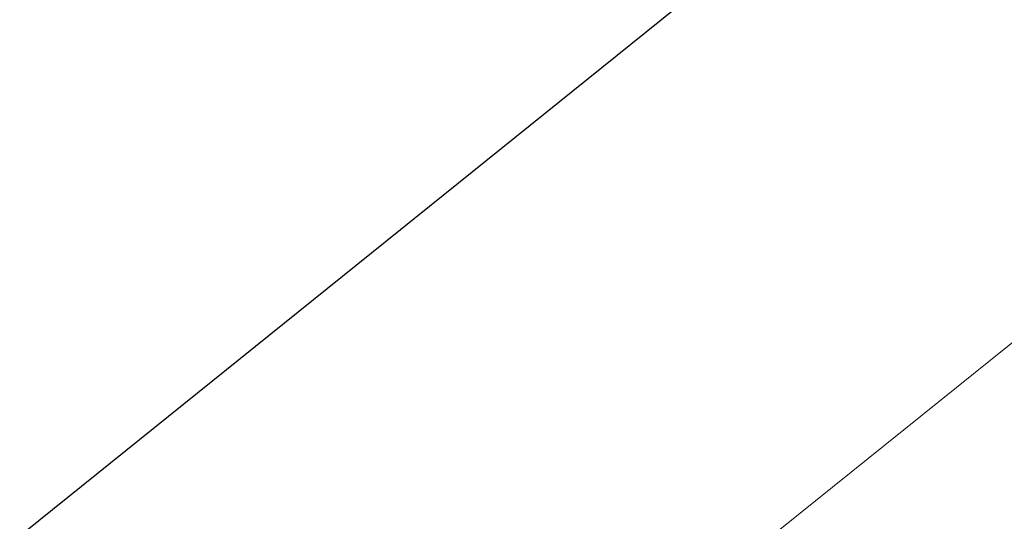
# Model space of a CAD drawing. Header units: millimetres. Extents: x 38389465 to 38395088, y 2473666 to 2480744.
# Tile 158 of 256: x 38389810.0819 to 38389810.1075, y 2479597.9287 to 2479597.9418. Entities that reach past the tile are written whole.
import ezdxf

# ---------------------------------------------------------------- set-up
doc = ezdxf.new("R2010")
doc.units = ezdxf.units.MM
doc.header["$LTSCALE"] = 2
doc.linetypes.add('CENTER2', pattern=[1.125, 0.75, -0.125, 0.125, -0.125])
doc.layers.get('0').update_dxf_attribs({"linetype": 'CONTINUOUS', "lineweight": 9})
for name, color, linetype in [('u-road', 4, 'CONTINUOUS'), ('w-环境02', 89, 'CONTINUOUS'), ('路面铺装', 143, 'CENTER2')]:
    doc.layers.add(name, color=color, linetype=linetype)
doc.layers.add('下沉式地面绿化', color=80, linetype='CONTINUOUS', lineweight=9)

# ---------------------------------------------------------------- blocks, each defined once
blk = doc.blocks.new('Z-道路')
at = {"layer": 'u-road', "flags": 128}
blk.add_lwpolyline([(-1246.874987, -834.034504), (-1246.874987, -834.034504, -0.414215), (-1248.697022, -850.907017), (-1286.084506, -881.006514, -0.414214), (-1302.956987, -879.184418), (-1314.370313, -865.007519, -0.414214), (-1312.548201, -848.135059), (-1275.160674, -818.035666, -0.414211), (-1258.28827, -819.857708), (-1258.28827, -819.857708)], format="xyb", dxfattribs=at)
blk = doc.blocks.new('fsd1fsdf2')
at = {"layer": '下沉式地面绿化', "linetype": 'ByBlock', "flags": 128}
blk.add_lwpolyline([(-378.654749, -549.4936), (-423.509381, -585.607625, -0.298425), (-436.023578, -581.558277), (-447.436898, -567.381511, -0.414214), (-445.614857, -550.509043), (-408.227434, -520.409471, -0.414214), (-391.354967, -522.231511), (-387.848483, -526.587002), (-390.569508, -528.777624), (-399.037541, -518.260972), (-449.195819, -558.642153), (-428.125144, -584.814436), (-377.965331, -544.434244), (-386.807615, -533.451825), (-384.085876, -531.260629), (-379.941647, -536.408278, -0.298301), (-378.654749, -549.4936)], format="xyb", close=True, dxfattribs=at)
blk = doc.blocks.new('fZ-景观')
at = {"layer": 'w-环境02', "flags": 128}
blk.add_lwpolyline([(-1291.697868, -884.231469), (-1291.697988, -884.23132), (-1243.871092, -845.72738)], dxfattribs=at)

msp = doc.modelspace()

# ---------------------------------------------------------------- block references
at = {"color": 3, "linetype": 'ByBlock'}
msp.add_blockref('fsd1fsdf2', (38390232.539321, 2480182.673278), dxfattribs=at)
at = {"layer": '路面铺装', "linetype": 'ByBlock'}
msp.add_blockref('Z-道路', (38391099.471011, 2480480.311145), dxfattribs=at)

# ---------------------------------------------------------------- next in the draw order: block references
at = {"color": 143}
msp.add_blockref('fZ-景观', (38391099.471013, 2480480.300916), dxfattribs=at)

doc.saveas('drawing.dxf')
